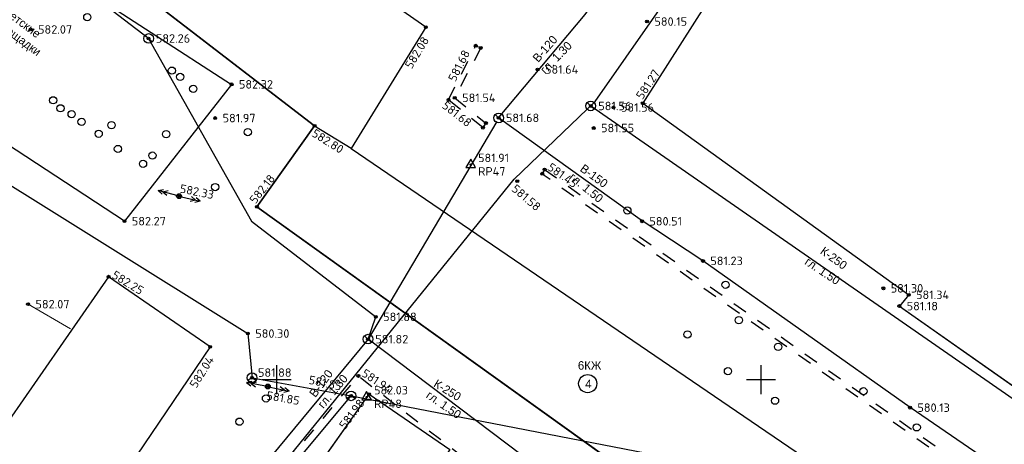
# Model space of a CAD drawing. Header units: metres. Extents: x 548732 to 549770, y 4592490 to 4594056.
# Tile 12 of 61: x 548923 to 549025, y 4592964 to 4593008. Entities that reach past the tile are written whole.
import ezdxf

# ---------------------------------------------------------------- set-up
doc = ezdxf.new("R2010")
doc.units = ezdxf.units.M
doc.header["$PDMODE"] = 32
doc.header["$PDSIZE"] = 0.3
doc.linetypes.add('Д_ТРОТ_ТРУБА', pattern=[3, 1.5, -1.5])
for name, color, linetype in [('(001) Сетка', 92, 'Continuous'), ('(003) Пункты', 7, 'Continuous'), ('(007) Здания', 7, 'Continuous'), ('(011) Колодцы', 7, 'Continuous'), ('(014) Водопровод', 5, 'ИК_Водопровод -------в--------'), ('(016) Кабель', 1, 'Continuous'), ('(017) Канализация', 32, 'KANALIS_K_1'), ('(022) Возд. Линии', 7, 'Continuous'), ('(025) Дорога', 7, 'Continuous'), ('(038) Деревья', 7, 'Continuous'), ('(040) Ограда', 7, 'Continuous'), ('(041) Текст', 7, 'Continuous'), ('V-CTRL-HCPT', 150, 'Continuous'), ('V-NODE', 1, 'Continuous'), ('V-NODE-TEXT', 11, 'Continuous')]:
    doc.layers.add(name, color=color, linetype=linetype)
doc.layers.add('Unknown Area Type', color=7, linetype='Continuous', lineweight=0)
doc.styles.add('BM-431', font='bm431.ttf')
doc.styles.add('D-431', font='d431.ttf')
doc.styles.add('P-131', font='p131.ttf')
doc.styles.add('S', font='txtwr', dxfattribs={"oblique": 15})
doc.styles.get("Standard").update_dxf_attribs({"font": 'simplex.shx'})
doc.linetypes.add('KANALIS_K', pattern='A,1,["<",Standard,S=1.8,R=0,X=-0.9,Y=-0.9],3,-1,["К",Standard,S=1.8,R=0,X=-0.9,Y=-0.9],-1,10', length=16)
doc.linetypes.add('KANALIS_K_1', pattern='A,1,[">",Standard,S=1.8,R=0,X=-0.9,Y=-0.9],3,-1,["К",Standard,S=1.8,R=0,X=-0.9,Y=-0.9],-1,10', length=16)
doc.linetypes.add('ИК_Водопровод -------в--------', pattern='A,9,-0.6,["В",Standard,S=1.2,R=0,X=0,Y=-0.6],-1.2', length=10.8)
doc.linetypes.add('ИК_Э_КАБ_НН', pattern='A,8,-2,["<",Standard,S=1,R=0,X=0,Y=-0.5],8,[">",Standard,S=1,R=0,X=-0.5,Y=-0.5],-2', length=20)
doc.linetypes.add('ОГРАДА_V_ПРОВ', pattern='A,2.5,["v",Standard,S=1,R=0,X=0,Y=0],5,["v",Standard,S=1,R=180,X=0,Y=0],2.5', length=10)

# ---------------------------------------------------------------- blocks, each defined once
blk = doc.blocks.new('d')
at = {"layer": '(038) Деревья'}
blk.add_ellipse((0, 0), major_axis=(0.265, 0.265), ratio=1, start_param=5.497787, end_param=11.780972, dxfattribs=at)
blk = doc.blocks.new('strela1')
at = {"layer": '(022) Возд. Линии'}
for p, q in [((-2, 0), (-1.5, 0.25)), ((0, 0), (-2, 0)), ((-2, 0), (-1.5, -0.25)), ((-1.5, 0), (-1, 0.25)), ((-1.5, 0), (-1, -0.25))]:
    blk.add_line(p, q, dxfattribs=at)
blk = doc.blocks.new('strela2')
at = {"layer": '(022) Возд. Линии'}
for p, q in [((0, 0), (2, 0)), ((1.5, 0), (1, 0.25)), ((1.5, 0), (1, -0.25)), ((2, 0), (1.5, 0.25)), ((2, 0), (1.5, -0.25))]:
    blk.add_line(p, q, dxfattribs=at)
blk = doc.blocks.new('STOLB')
at = {"layer": '(022) Возд. Линии'}
blk.add_circle((0, 0), 0.25, dxfattribs=at)
blk = doc.blocks.new('I01179')
for q in [(-0.87, -0.5), (0.87, -0.5)]:
    blk.add_line((0, 0), q)
blk.add_circle((0, 0), 1)
at = {"color": 4, "style": 'S', "oblique": 15}
blk.add_attdef('Z', (1.666403, -1.198549), '', height=2, dxfattribs=at)
blk = doc.blocks.new('STA')
blk.add_lwpolyline([(0, 1), (-0.87, -0.5), (0.87, -0.5)], close=True)
blk.add_circle((0, 0), 0.118)
blk = doc.blocks.new('*U667', base_point=(548970.15, 4592992.75, 581.91))
at = {"layer": 'V-NODE-TEXT', "linetype": 'ByBlock', "char_height": 0.875}
for s, insert, attachment_point in [('581.91', (548970.92, 4592993.01, 581.91), 7), ('RP47', (548970.92, 4592992.49, 581.91), 1)]:
    blk.add_mtext(s, dxfattribs=dict(at, insert=insert, attachment_point=attachment_point))
blk = doc.blocks.new('*U668', base_point=(548970.148, 4592992.748, 581.907))
at = {"layer": 'V-CTRL-HCPT'}
blk.add_blockref('*U667', (548970.148, 4592992.748, 581.907), dxfattribs=at)
blk = doc.blocks.new('*U669', base_point=(548970.148, 4592992.748, 581.907))
at = {"layer": 'V-CTRL-HCPT'}
blk.add_blockref('*U668', (548970.148, 4592992.748, 581.907), dxfattribs=at)
at = {"layer": 'V-CTRL-HCPT', "xscale": 0.5833333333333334, "yscale": 0.5833333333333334, "zscale": 0.5833333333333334}
blk.add_blockref('STA', (548970.148, 4592992.748, 581.907), dxfattribs=at)
blk = doc.blocks.new('*U670', base_point=(548959.38, 4592968.7, 582.03))
at = {"layer": 'V-NODE-TEXT', "linetype": 'ByBlock', "char_height": 0.875}
for s, insert, attachment_point in [('582.03', (548960.15, 4592968.97, 582.03), 7), ('RP48', (548960.15, 4592968.44, 582.03), 1)]:
    blk.add_mtext(s, dxfattribs=dict(at, insert=insert, attachment_point=attachment_point))
blk = doc.blocks.new('*U671', base_point=(548959.38, 4592968.704, 582.031))
at = {"layer": 'V-CTRL-HCPT'}
blk.add_blockref('*U670', (548959.38, 4592968.704, 582.031), dxfattribs=at)
blk = doc.blocks.new('*U672', base_point=(548959.38, 4592968.704, 582.031))
at = {"layer": 'V-CTRL-HCPT'}
blk.add_blockref('*U671', (548959.38, 4592968.704, 582.031), dxfattribs=at)
at = {"layer": 'V-CTRL-HCPT', "xscale": 0.5833333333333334, "yscale": 0.5833333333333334, "zscale": 0.5833333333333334}
blk.add_blockref('STA', (548959.38, 4592968.704, 582.031), dxfattribs=at)
blk = doc.blocks.new('I01171')
blk.add_line((-0.722283, 0.697501), (0.702286, -0.69785))
blk.add_circle((0, 0), 1)
at = {"color": 4, "style": 'S', "oblique": 15}
blk.add_attdef('Z', (1.616431, -1.093486), '', height=2, dxfattribs=at)

msp = doc.modelspace()

# ---------------------------------------------------------------- linework, layer by layer
at = {"layer": '(001) Сетка'}
for p, q in [((548950.05, 4592972), (548950.05, 4592969)), ((549000.2, 4592972), (549000.2, 4592969)), ((548948.55, 4592970.5), (548951.55, 4592970.5)), ((548998.7, 4592970.5), (549001.7, 4592970.5))]:
    msp.add_line(p, q, dxfattribs=at)
at = {"layer": '(003) Пункты', "color": 7}
for p in [(548988.41, 4593007.57, 580.15), (548924.6, 4593006.74, 582.07), (548965.51, 4593006.98, 582.08), (548936.8, 4593005.81, 582.26), (548970.67, 4593005.06, 581.68), (548971.19, 4593004.83, 581.66), (548977.08, 4593002.6, 581.64), (548945.4, 4593001.06, 582.32), (548967.85, 4592999.45, 581.68), (548968.5, 4592999.67, 581.54), (548982.59, 4592998.82, 581.56), (548984.94, 4592998.67, 581.56), (548987.96, 4592999.1, 581.27), (548943.7, 4592997.57, 581.97), (548973.04, 4592997.59, 581.68), (548953.99, 4592996.77, 582.8), (548971.42, 4592996.58, 581.59), (548971.73, 4592997.05, 581.57), (548982.89, 4592996.54, 581.55), (548977.81, 4592992.24, 581.45), (548974.97, 4592991.04, 581.58), (548977.56, 4592991.81, 581.49), (548939.96, 4592989.49, 582.33), (548948.02, 4592988.38, 582.17), (548934.31, 4592986.9, 582.27), (548987.89, 4592986.89, 580.51), (548994.2, 4592982.79, 581.23), (548932.66, 4592981.15, 582.25), (549012.88, 4592979.95, 581.3), (549015.5, 4592979.28, 581.34), (548924.32, 4592978.31, 582.07), (549014.53, 4592978.11, 581.18), (548960.33, 4592977, 581.88), (548947.08, 4592975.28, 580.3), (548959.52, 4592974.69, 581.82), (548943.18, 4592973.89, 582.04), (548947.52, 4592970.7, 581.88), (548958.52, 4592970.88, 581.94), (548949.15, 4592969.79, 581.85), (548957.76, 4592968.82, 581.85), (548959.63, 4592969, 581.98), (549015.64, 4592967.6, 580.13)]:
    msp.add_point(p, dxfattribs=at)
at = {"layer": '(007) Здания'}
for p, q in [((548965.51, 4593006.98), (548904.77, 4593049.39)), ((548908.6, 4593031.66), (548953.99, 4592996.77)), ((548994.59, 4593009.48), (548987.96, 4592999.1)), ((548965.51, 4593006.98), (548957.76, 4592994.41)), ((548987.96, 4592999.1), (549015.5, 4592979.28)), ((548953.99, 4592996.77), (548948.02, 4592988.38)), ((548953.99, 4592996.77), (548957.78, 4592994.44)), ((548957.76, 4592994.41), (549019.02, 4592952.73)), ((548948.02, 4592988.38), (549013.62, 4592941.41)), ((548932.66, 4592981.15), (548899.35, 4592933.25)), ((548943.18, 4592973.89), (548932.66, 4592981.15)), ((549015.5, 4592979.28), (549014.53, 4592978.11)), ((549014.53, 4592978.11), (549029.43, 4592967.66)), ((548953.54, 4592960.38), (548959.63, 4592969)), ((548959.63, 4592969), (548967.99, 4592963.28))]:
    msp.add_line(p, q, dxfattribs=at)
for points in [[(549013.62, 4592941.41), (548948.02, 4592988.38), (548953.99, 4592996.77), (548908.6, 4593031.66), (548893.35, 4593008.49)], [(549053.85, 4593001.76), (549014.08, 4593030.31), (549009.84, 4593030.45), (549004.97, 4593023.42), (549001.43, 4593021.28), (548996.06, 4593014.17), (548994.59, 4593009.48), (548987.96, 4592999.1)], [(548987.96, 4592999.1), (549015.5, 4592979.28), (549014.53, 4592978.11), (549029.43, 4592967.66), (549030.41, 4592968.67), (549065.1, 4592946.25)], [(548943.18, 4592973.89), (548910.48, 4592925.63)]]:
    msp.add_lwpolyline(points, dxfattribs=at)
msp.add_lwpolyline([(548959.63, 4592969), (548967.99, 4592963.28), (548962.17, 4592954.59), (548953.54, 4592960.38)], close=True, dxfattribs=at)
msp.add_circle((548982.27, 4592970.09), 0.942, dxfattribs=at)
at = {"layer": '(014) Водопровод'}
msp.add_line((548959.52, 4592974.69), (548918.51, 4592925.07), dxfattribs=at)
at = {"layer": '(014) Водопровод', "flags": 128}
for points in [[(549099.65, 4592926.53), (549099.65, 4592926.53), (549088.98, 4592920.07), (549066.78, 4592932.56), (549015.64, 4592967.6), (548994.2, 4592982.79), (548987.71, 4592987.07), (548973.04, 4592997.59), (548981.99, 4593008.3), (549006.56, 4593041.71)], [(548972.87, 4592997.21), (548959.52, 4592974.69)]]:
    msp.add_lwpolyline(points, dxfattribs=at)
at = {"layer": '(016) Кабель', "linetype": 'ИК_Э_КАБ_НН', "flags": 128}
for points in [[(548894.46, 4592997.46), (548900.13, 4593004.57), (548947.08, 4592975.28), (548947.52, 4592970.7), (548957.76, 4592968.82), (549029.15, 4592955), (549035.36, 4592957.06), (549056.68, 4592949.53)], [(548847.87, 4592931.46), (548886.66, 4592894.95), (548891.76, 4592891.29), (548911.31, 4592913.12), (548957.76, 4592968.82)]]:
    msp.add_lwpolyline(points, dxfattribs=at)
at = {"layer": '(017) Канализация', "linetype": 'KANALIS_K'}
for p, q in [((548936.8, 4593005.81), (548929.15, 4593011.66)), ((548936.8, 4593005.81), (548947.47, 4592986.89)), ((548947.47, 4592986.89), (548960.33, 4592977)), ((548959.52, 4592974.69), (548960.33, 4592977)), ((548982.15, 4592957.63), (548959.52, 4592974.69))]:
    msp.add_line(p, q, dxfattribs=at)
at = {"layer": '(017) Канализация', "linetype": 'KANALIS_K', "flags": 128}
for points in [[(548810.27, 4592751.1), (548850.07, 4592808.75), (548859.83, 4592828.29), (548904.38, 4592902.07), (548911.25, 4592913.11), (548974.65, 4592991.25), (548983.03, 4592999.29), (548998.85, 4593021.91), (549014.31, 4593035.63)], [(548982.59, 4592998.82), (549028.44, 4592967.02), (549095.13, 4592921.37)]]:
    msp.add_lwpolyline(points, dxfattribs=at)
at = {"layer": '(025) Дорога', "linetype": 'Д_ТРОТ_ТРУБА'}
msp.add_line((548947.22, 4592957.22), (548958.52, 4592970.88), dxfattribs=at)
msp.add_lwpolyline([(548970.67, 4593005.06), (548971.19, 4593004.83), (548968.5, 4592999.67), (548971.73, 4592997.05), (548971.42, 4592996.58), (548967.85, 4592999.45)], close=True, dxfattribs=at)
at = {"layer": '(025) Дорога', "linetype": 'Д_ТРОТ_ТРУБА', "flags": 128}
for points in [[(548977.81, 4592992.24), (548977.56, 4592991.81), (549070.93, 4592925.84)], [(548977.81, 4592992.24), (549071.16, 4592926.21)], [(548947.22, 4592957.22), (548958.52, 4592970.88), (548972.55, 4592960.05)]]:
    msp.add_lwpolyline(points, dxfattribs=at)
at = {"layer": '(040) Ограда', "linetype": 'ОГРАДА_V_ПРОВ', "flags": 128}
msp.add_lwpolyline([(548901.73, 4593008.23), (548912.09, 4593022.62), (548945.4, 4593001.06), (548934.31, 4592986.9)], close=True, dxfattribs=at)
at = {"layer": 'Unknown Area Type', "linetype": 'ByBlock'}
msp.add_line((548924.32, 4592978.31), (548928.73, 4592975.76), dxfattribs=at)

# ---------------------------------------------------------------- block references
at = {"layer": '(011) Колодцы', "xscale": 0.5, "yscale": 0.5, "zscale": 0.5}
for name, p in [('I01171', (548936.81, 4593005.81)), ('I01171', (548982.58, 4592998.83)), ('I01171', (548973.05, 4592997.58, 580.01)), ('I01171', (548959.52, 4592974.69)), ('I01179', (548947.52, 4592970.7, 581.88)), ('I01179', (548957.76, 4592968.82, 580.83))]:
    msp.add_blockref(name, p, dxfattribs=at)
at = {"layer": '(022) Возд. Линии'}
for name, p, rotation in [('strela1', (548939.72, 4592989.56), 344.8576144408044), ('STOLB', (548939.96, 4592989.49), 51.00522516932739), ('strela2', (548940.2, 4592989.43), 346.3820380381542), ('strela2', (548948.91, 4592969.83, 581.85), 169.2105760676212), ('STOLB', (548949.15, 4592969.79, 581.85), 51.00522516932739), ('strela1', (548949.4, 4592969.73, 581.85), 167.6861524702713)]:
    msp.add_blockref(name, p, dxfattribs=dict(at, rotation=rotation))
at = {"layer": '(038) Деревья', "linetype": 'Continuous'}
for p in [(548930.46, 4593008.01), (548939.22, 4593002.48), (548940.07, 4593001.83), (548941.43, 4593000.6), (548926.93, 4592999.41), (548927.69, 4592998.58), (548928.84, 4592997.97), (548929.87, 4592997.18), (548932.97, 4592996.84), (548931.64, 4592995.95), (548938.63, 4592995.91), (548947.08, 4592996.12), (548933.63, 4592994.37), (548936.23, 4592992.83), (548937.2, 4592993.69), (548943.7, 4592990.43), (548986.37, 4592988), (548996.54, 4592980.32), (548997.91, 4592976.65), (548992.6, 4592975.18), (549001.99, 4592973.89), (548996.79, 4592971.38), (549010.81, 4592969.3), (548948.96, 4592968.56), (549001.66, 4592968.32), (548946.21, 4592966.15), (549016.33, 4592965.56)]:
    msp.add_blockref('d', p, dxfattribs=at)
at = {"layer": 'V-NODE'}
for name, p in [('*U669', (548970.15, 4592992.75, 581.91)), ('*U672', (548959.38, 4592968.7, 582.03))]:
    msp.add_blockref(name, p, dxfattribs=at)

# ---------------------------------------------------------------- texts
at = {"layer": '(003) Пункты', "color": 7}
for s, p in [('580.15', (548989.17, 4593007.12, 580.15)), ('582.07', (548925.36, 4593006.3, 582.07)), ('582.26', (548937.56, 4593005.37, 582.26)), ('581.64', (548977.85, 4593002.16, 581.64)), ('582.32', (548946.16, 4593000.62, 582.32)), ('581.54', (548969.27, 4592999.23, 581.54)), ('581.56', (548983.36, 4592998.38, 581.56)), ('581.56', (548985.71, 4592998.23, 581.56)), ('581.97', (548944.47, 4592997.13, 581.97)), ('581.68', (548973.8, 4592997.15, 581.68)), ('581.55', (548983.65, 4592996.1, 581.55)), ('582.27', (548935.07, 4592986.46, 582.27)), ('580.51', (548988.65, 4592986.45, 580.51)), ('581.23', (548994.96, 4592982.35, 581.23)), ('581.30', (549013.64, 4592979.51, 581.3)), ('581.34', (549016.26, 4592978.84, 581.34)), ('582.07', (548925.09, 4592977.87, 582.07)), ('581.18', (549015.29, 4592977.67, 581.18)), ('581.88', (548961.09, 4592976.56, 581.88)), ('580.30', (548947.85, 4592974.83, 580.3)), ('581.82', (548960.28, 4592974.25, 581.82)), ('581.88', (548948.13, 4592970.79, 581.88)), ('580.13', (549016.4, 4592967.16, 580.13))]:
    msp.add_text(s, height=0.88, dxfattribs=at).set_placement(p)
for s, rotation, p in [('582.08', 58.8005, (548964.04, 4593002.59, 582.08)), ('581.68', 63.0433, (548968.56, 4593001.26, 581.68)), ('581.27', 56.2252, (548987.93, 4592999.42, 581.27)), ('581.68', 321.732, (548967.1, 4592998.71)), ('582.80', 327.7569, (548953.61, 4592995.76, 582.8)), ('581.45', 324.7245, (548978.01, 4592992.28, 581.45)), ('582.18', 51.6591, (548947.86, 4592988.62, 582.17)), ('582.33', 348.6746, (548939.98, 4592989.87, 582.33)), ('581.58', 319.6533, (548974.31, 4592990.11)), ('582.25', 328.8553, (548932.91, 4592981.08, 582.25)), ('582.04', 58.0424, (548941.74, 4592969.54)), ('581.85', 347.9235, (548953.32, 4592970.08, 581.85)), ('581.94', 326.7394, (548958.77, 4592970.93)), ('581.85', 350.3037, (548948.96, 4592968.45, 581.85)), ('581.98', 52.9781, (548957.16, 4592965.3, 0.04))]:
    msp.add_text(s, height=0.88, rotation=rotation, dxfattribs=at).set_placement(p)
at = {"layer": '(007) Здания', "style": 'P-131'}
for s, p in [('6КЖ', (548981.25, 4592971.53)), ('4', (548982.01, 4592969.62))]:
    msp.add_text(s, height=0.88, dxfattribs=at).set_placement(p)
at = {"layer": '(014) Водопровод', "color": 0, "linetype": 'Continuous', "style": 'D-431'}
for s, rotation, p in [('В-120', 48.8321, (548977.14, 4593003.27)), ('гл. 1.30', 45.7504, (548977.88, 4593002.07)), ('В-150', 323.9197, (548981.39, 4592992.15, -580.01)), ('гл. 1.50', 320.838, (548980.26, 4592991.31, -580.01)), ('В-120', 53.2701, (548954.07, 4592968.59)), ('гл. 1.30', 50.1884, (548954.9, 4592967.45))]:
    msp.add_text(s, height=0.88, rotation=rotation, dxfattribs=at).set_placement(p)
at = {"layer": '(017) Канализация', "color": 0, "linetype": 'Continuous', "style": 'D-431'}
for s, rotation, p in [('К-250', 324.0509, (549006.26, 4592983.61)), ('гл. 1.50', 326.2874, (549004.65, 4592982.5)), ('К-250', 328.5272, (548966.23, 4592969.83)), ('гл. 1.50', 325.326, (548965.45, 4592968.69))]:
    msp.add_text(s, height=0.875, rotation=rotation, dxfattribs=at).set_placement(p)
at = {"layer": '(041) Текст', "lineweight": 0, "insert": (548922.31, 4593009.06), "char_height": 0.875, "width": 2.97, "attachment_point": 1, "rotation": 323.2649, "style": 'BM-431'}
msp.add_mtext(' детские площадки', dxfattribs=at)

doc.saveas('drawing.dxf')
